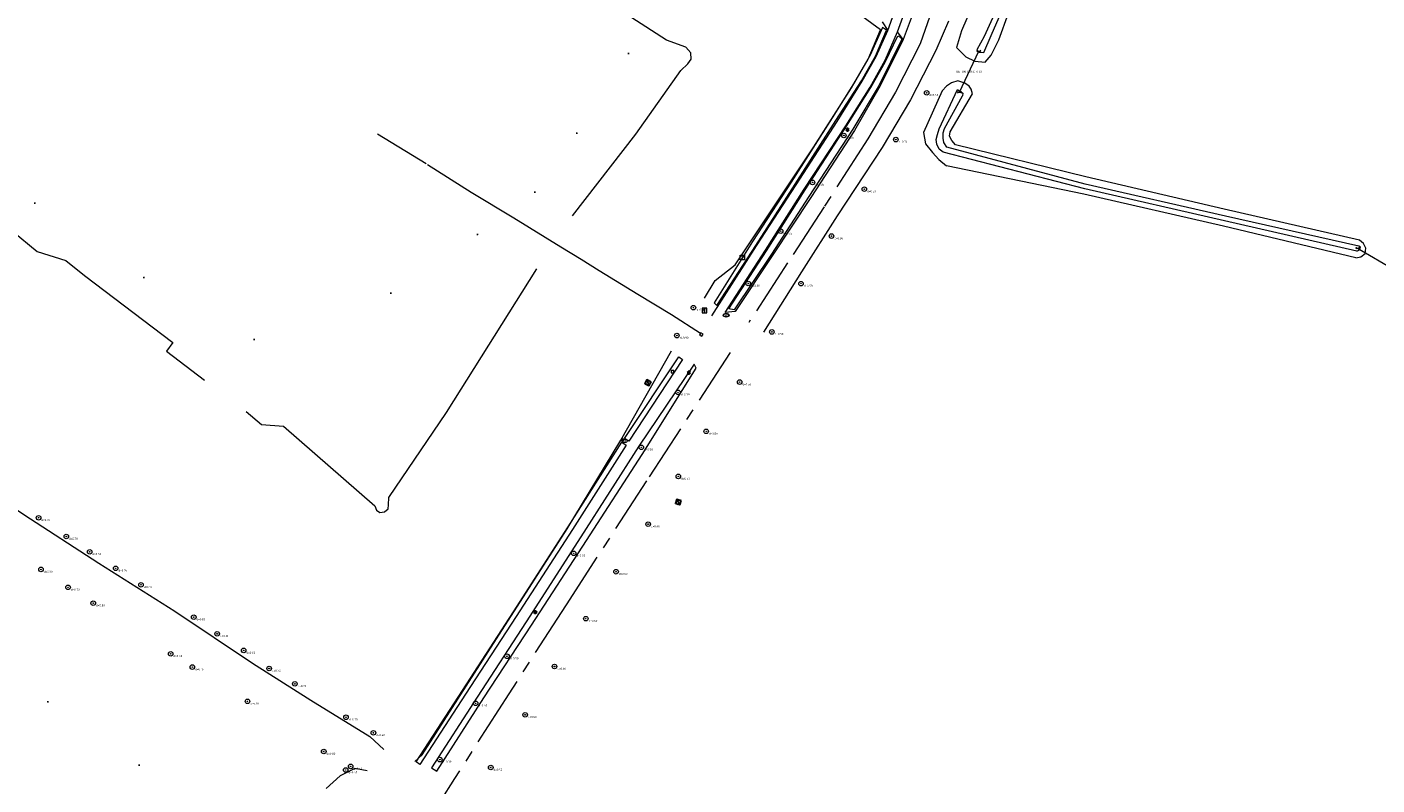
# Model space of a CAD drawing. Header units: metres. Extents: x 201324 to 204859, y 395661 to 398070.
# Tile 23 of 30: x 203638 to 203875, y 396041 to 396173. Entities that reach past the tile are written whole.
import ezdxf
from ezdxf.enums import TextEntityAlignment as Align

# ---------------------------------------------------------------- set-up
doc = ezdxf.new("R2010")
doc.units = ezdxf.units.M
doc.linetypes.add('AM-AS', pattern=[16, 10, -2, 2, -2])
for name, color, linetype, lineweight in [('B-ME-AM-AS_WEG-G', 10, 'AM-AS', 18), ('B-ME-GR-BOOM-S', 90, 'Continuous', 25), ('B-ME-GW-WATERGANG_SLOOT-G', 90, 'Continuous', 18), ('B-ME-IE-MEUBILAIR_WEGMEUBILAIR_LICHTMAST-S', 7, 'Continuous', 25), ('B-ME-IE-MEUBILAIR_WEGMEUBILAIR_PAAL-S', 7, 'Continuous', 25), ('B-ME-IE-MEUBILAIR_WEGMEUBILAIR_VERKEERSBORD-S', 7, 'Continuous', 25), ('B-ME-IE-TERREINAFSCHEIDING_KUNSTMATIG_MUUR-G', 90, 'IE-TERREINAFSCHEIDING-KUNSTMATIG-DICHT', 18), ('B-ME-IE-TERREINAFSCHEIDING_NATUURLIJK_HAAG-G', 60, 'IE-TERREINAFSCHEIDING-NATUURLIJK-HAAG', 18), ('B-ME-KL-DATA-S', 90, 'Continuous', 25), ('B-ME-KL-GAS_PUT-S', 30, 'Continuous', 25), ('B-ME-KL-WATER_KABELBED-S', 170, 'Continuous', 25), ('B-ME-KW-KUNSTWERK_DUIKER-S', 170, 'Continuous', 25), ('B-ME-OG-HOOGTEPUNT-S', 7, 'Continuous', 25), ('B-ME-RI-GWA_RIOOLPUT_INSPECTIEPUT-S', 30, 'Continuous', 25), ('B-ME-RI-HWA_KOLK-S', 150, 'Continuous', 25), ('B-ME-VH-KANTVERHARDING-G', 60, 'Continuous', 18), ('B-ME-VH-ONVERHARD-G', 252, 'Continuous', 18), ('B-ME-VH-VERHARDING_ASFALT-G', 252, 'Continuous', 18), ('B-ME-WH-DUIKER-G', 150, 'Continuous', 18), ('X-XX-AL-VERWIJZING-S', 7, 'Continuous', 25)]:
    doc.layers.add(name, color=color, linetype=linetype, lineweight=lineweight)
doc.styles.add('NLCS-ISO', font='txt', dxfattribs={"height": 1.8})
doc.styles.add('NLCS-ISO-ANNOTATIVE-T18', font='txt', dxfattribs={"height": 1.8})
doc.linetypes.add('IE-TERREINAFSCHEIDING-KUNSTMATIG-DICHT', pattern='A,8,-1,[82,NLCS.SHX,S=0.75,R=90,X=0,Y=0],-1', length=10)
doc.linetypes.add('IE-TERREINAFSCHEIDING-NATUURLIJK-HAAG', pattern='A,7,-1.5,[67,NLCS.SHX,S=0.75,R=45,X=0,Y=0],-1.5', length=10)

# ---------------------------------------------------------------- blocks, each defined once
blk = doc.blocks.new('SKW-DUIKER-SO')
at = {"color": 0, "linetype": 'ByBlock', "lineweight": 18}
for points in [[(-1.7, 0.8), (-0.8, 0), (-1.7, -0.8)], [(-0.8, 0), (0.8, 0)], [(1.7, 0.8), (0.8, 0), (1.7, -0.8)]]:
    blk.add_lwpolyline(points, dxfattribs=at)
blk = doc.blocks.new('SGR-BOOM_NUMMER-SO')
at = {"linetype": 'ByBlock', "lineweight": 18}
h = blk.add_hatch(color=0, dxfattribs=at)
h.dxf.hatch_style = 1
edge = h.paths.add_edge_path()
edge.add_arc((0, 0), 0.25, 0, 360)
at = {"color": 0, "linetype": 'ByBlock', "lineweight": 18}
for radius in [2, 0.25]:
    blk.add_circle((0, 0), radius, dxfattribs=at)
at = {"color": 0, "linetype": 'ByBlock', "lineweight": -2, "style": 'NLCS-ISO-ANNOTATIVE-T18'}
for tag, p in [('SOORT', (2.5, -2.8)), ('DIAMETER', (2.5, -5.3))]:
    blk.add_attdef(tag, p, '', height=1.8, dxfattribs=at)
blk = doc.blocks.new('B-SIE-WEG_LICHTMAST-SO')
at = {"color": 0, "linetype": 'ByBlock', "lineweight": -2}
for points in [[(-0.8, 0.4), (-1.5, 0.9)], [(-0.8, 0.3), (0.8, 0.3)], [(0, 0.9), (0, 1.8)], [(0.8, 0.4), (1.5, 0.9)], [(-0.8, -0.4), (-1.5, -0.9)], [(-0.8, -0.3), (0.8, -0.3)], [(0, -0.9), (0, -1.8)], [(0.8, -0.4), (1.5, -0.9)]]:
    blk.add_lwpolyline(points, dxfattribs=at)
blk.add_circle((0, 0), 0.875, dxfattribs=at)
at = {"color": 0, "linetype": 'ByBlock', "lineweight": -2, "style": 'NLCS-ISO-ANNOTATIVE-T18'}
blk.add_attdef('SYMBOOL', (2.5, -2.5), '', height=1.8, dxfattribs=at)
blk = doc.blocks.new('SOG-HOOGTEPUNT-SO')
for p, q in [((-0.5, 0), (0.5, 0)), ((0, 0.5), (0, -0.5))]:
    blk.add_line(p, q)
blk = doc.blocks.new('B-SRI-PUT_GWA-SO')
blk.add_line((-1.4, -1.4), (1.4, 1.4))
at = {"lineweight": -3, "flags": 128}
blk.add_lwpolyline([(2, -2), (2, 2), (-2, 2), (-2, -2)], close=True, dxfattribs=at)
at = {"lineweight": -3}
blk.add_circle((0, 0), 2, dxfattribs=at)
blk = doc.blocks.new('SIE-WEG_VERKEERSBORD_INFORMATIE-SO')
at = {"linetype": 'ByBlock', "lineweight": 18}
h = blk.add_hatch(color=0, dxfattribs=at)
h.dxf.hatch_style = 1
h.paths.add_polyline_path([(0.3, 0.5), (-0.8, 0.5), (-0.8, 0.2), (-0.3, 0.2), (-0.3, -1.6), (0.3, -1.6)])
h = blk.add_hatch(color=0, dxfattribs=at)
h.dxf.hatch_style = 1
edge = h.paths.add_edge_path()
edge.add_arc((0, 1.2), 0.373, 0, 360)
at = {"color": 0, "linetype": 'ByBlock', "lineweight": 18}
for points in [[(-2, -2), (2, -2), (2, 2), (-2, 2)], [(0.3, 0.5), (-0.8, 0.5), (-0.8, 0.2), (-0.3, 0.2), (-0.3, -1.6), (0.3, -1.6)]]:
    blk.add_lwpolyline(points, close=True, dxfattribs=at)
blk.add_circle((0, 1.2), 0.373, dxfattribs=at)
blk = doc.blocks.new('SKL-GAS_PUT-SO')
at = {"color": 0, "linetype": 'ByBlock', "lineweight": 18}
blk.add_ellipse((0, 0), major_axis=(2.5, 0), ratio=0.601255, dxfattribs=at)
at = {"color": 0, "linetype": 'ByBlock', "lineweight": 18, "style": 'NLCS-ISO'}
blk.add_text('gas', height=1.8, dxfattribs=at).set_placement((0.1, 0.3), align=Align.MIDDLE_CENTER)
blk = doc.blocks.new('SRI-KOLK-SO')
at = {"color": 0, "linetype": 'ByBlock', "lineweight": 18}
blk.add_lwpolyline([(-1.125, -1.125), (1.125, -1.125), (1.125, 1.125), (-1.125, 1.125)], close=True, dxfattribs=at)
at = {"color": 0, "linetype": 'ByBlock', "lineweight": 18, "style": 'NLCS-ISO'}
blk.add_text('k', height=1.5, dxfattribs=at).set_placement((0, 0), align=Align.MIDDLE_CENTER)
blk = doc.blocks.new('SIE-WEG_VERKEERSBORD-SO')
at = {"color": 0, "linetype": 'ByBlock', "lineweight": 18}
blk.add_lwpolyline([(-1.125, -1.125), (1.125, -1.125), (1.125, 1.125), (-1.125, 1.125)], close=True, dxfattribs=at)
at = {"color": 0, "linetype": 'ByBlock', "lineweight": 18, "style": 'NLCS-ISO'}
blk.add_text('vb', height=1.5, dxfattribs=at).set_placement((0, 0), align=Align.MIDDLE_CENTER)
blk = doc.blocks.new('SKL-WATER_BRANDKRAAN_BRANDPUT-SO')
at = {"color": 0, "linetype": 'ByBlock', "lineweight": 18}
blk.add_ellipse((0, 0), major_axis=(2.5, 0), ratio=0.54, dxfattribs=at)
at = {"color": 0, "linetype": 'ByBlock', "lineweight": 18, "style": 'NLCS-ISO'}
blk.add_text('bk', height=1.5, dxfattribs=at).set_placement((0.2, 0), align=Align.MIDDLE_CENTER)
blk = doc.blocks.new('SIE-WEG_PAAL_BETON')
for radius in [0.188, 0.0938]:
    blk.add_circle((0, 0), radius)
blk = doc.blocks.new('SKL-DATA_SIGNAAL_CAIKAST-SO')
at = {"color": 0, "linetype": 'ByBlock', "lineweight": 18}
for points in [[(-2, 2), (2, 2), (2, 1.68), (-2, 1.68)], [(-2, 1.52), (2, 1.52), (2, -2), (-2, -2)]]:
    blk.add_lwpolyline(points, close=True, dxfattribs=at)
at = {"color": 0, "linetype": 'ByBlock', "lineweight": 18, "style": 'NLCS-ISO'}
blk.add_text('cai', height=1.5, dxfattribs=at).set_placement((0, 0), align=Align.MIDDLE_CENTER)
blk = doc.blocks.new('SAL-VERWIJZING_TEKST-SO')
at = {"color": 0, "linetype": 'ByBlock', "lineweight": -2, "style": 'NLCS-ISO-ANNOTATIVE-T18'}
blk.add_attdef('TEKST', text='', height=1.8, dxfattribs=at).set_placement((0, 0), align=Align.MIDDLE_CENTER)

msp = doc.modelspace()

# ---------------------------------------------------------------- linework, layer by layer
at = {"layer": 'B-ME-AM-AS_WEG-G'}
for points in [[(203796.57, 396175.23, 14.36), (203794.86, 396170.4, 14.37), (203790.52, 396161.93, 14.35), (203785.69, 396153.72, 14.39), (203778, 396141.84, 14.41), (203771.61, 396131.99, 14.46), (203764.79, 396121.58, 14.43)], [(203699.72, 396154.62, 14.98), (203708.51, 396149.24, 15.12), (203716.16, 396144.41, 15.29), (203723.6, 396139.92, 15.38), (203731.85, 396134.83, 15.23), (203735.41, 396132.67, 15.18), (203738.55, 396130.68, 15.13), (203745.34, 396126.55, 15.07), (203751.25, 396122.96, 14.94), (203756.34, 396119.67, 14.33)], [(203761.56, 396116.32, 14.44), (203746.9, 396093.85, 14.46), (203732.8, 396072.12, 14.48), (203722.71, 396056.51, 14.57), (203713.24, 396041.68, 14.64), (203712.53, 396040.56, 14.69), (203708.58, 396034.37, 14.71)]]:
    msp.add_polyline3d(points, dxfattribs=at)
at = {"layer": 'B-ME-GW-WATERGANG_SLOOT-G'}
for points in [[(203757.06, 396125.81, 14.53), (203758.93, 396128.89, 14.23), (203762.44, 396131.67, 14.34), (203776.18, 396152.31, 14.23), (203782.82, 396162.65, 14.23), (203785.72, 396167.72, 14.18), (203787.88, 396172.83, 14.2), (203765.67, 396189.1, 13.88), (203745.5, 396204.4, 14.13), (203726.99, 396217.65, 14.06), (203707.57, 396232.49, 14.2), (203687.19, 396246.91, 13.72), (203670.09, 396259.08, 13.62), (203647.64, 396275.32, 13.73), (203628.01, 396289.19, 13.62)], [(203733.9, 396140.23, 14.72), (203744.98, 396154.58, 14.33), (203752.88, 396165.73, 14.19), (203754.1, 396166.88, 14.02), (203754.68, 396167.69, 14.13), (203754.67, 396168.81, 13.95), (203753.79, 396169.78, 14), (203750.39, 396171.03, 14.41), (203731.81, 396183.04, 14.66), (203720.09, 396187.97, 15.56), (203701.26, 396201.08, 15.47), (203692.37, 396208.53, 15.64), (203672.67, 396221.9, 15.97), (203656.37, 396232.81, 16.03), (203645.05, 396236.77, 15.96), (203637.36, 396243.18, 14.53)], [(203803.98, 396176.95, 14.2), (203802.07, 396172.66, 14.22), (203801.21, 396169.71, 14.1), (203802.84, 396168.08, 13.54), (203804.45, 396167.37, 13.32), (203806.24, 396167.16, 13.14), (203807.32, 396168.37, 13.15), (203808.64, 396171.07, 13.14), (203810.33, 396175.76, 13.03)], [(203808.1, 396176.18, 12.05), (203806.07, 396171.64, 11.94), (203804.79, 396169.31, 11.94), (203805.2, 396168.89, 12.09), (203806.02, 396168.86, 12.17), (203807.3, 396171.81, 12.09), (203809.09, 396175.97, 12.13)], [(203871.2, 396132.88, 13.17), (203872.11, 396133.05, 13.2), (203872.85, 396133.65, 13.17), (203872.95, 396134.56, 13.06), (203872.54, 396135.42, 12.98), (203871.88, 396135.97, 13.02), (203848.11, 396141.42, 12.91), (203823.91, 396147.09, 12.92), (203801.02, 396152.68, 12.88), (203800.37, 396153.42, 12.79), (203800, 396154.18, 12.87), (203800.1, 396154.97, 12.87), (203804.03, 396161.61, 13.12), (203803.79, 396162.45, 13.13), (203803.46, 396162.96, 13.22), (203802.66, 396163.48, 13.28), (203801.45, 396163.9, 13.52), (203800.33, 396163.57, 13.5), (203799.46, 396162.98, 13.56), (203798.7, 396162.13, 13.66), (203795.41, 396154.87, 13.73), (203795.76, 396152.84, 13.05), (203796.99, 396151.36, 12.91), (203798.1, 396150.09, 12.92), (203799.48, 396148.99, 12.95)], [(203871.42, 396134.06, 12.05), (203848.2, 396139.36, 12.05), (203823.69, 396144.98, 11.94), (203798.9, 396151.38, 12.02), (203798.16, 396151.94, 11.97), (203797.75, 396152.79, 12.05), (203797.68, 396153.61, 12.14), (203797.87, 396154.47, 12.08), (203798.16, 396155.48, 12.03), (203801.42, 396162.35, 12.05), (203802.32, 396161.72, 11.97), (203802.26, 396161.26, 11.94)], [(203871.42, 396134.06, 12.05), (203871.86, 396134.3, 12.18), (203872.04, 396134.73, 12.23), (203871.76, 396134.91, 12.12), (203848.39, 396140.19, 11.94), (203823.76, 396145.82, 11.89), (203799.51, 396152.27, 12.11), (203798.99, 396153.12, 12.08), (203798.87, 396153.88, 12.03), (203798.86, 396154.81, 11.94), (203799.14, 396155.56, 11.93), (203802.26, 396161.26, 11.94)], [(203531.47, 396145.13, 14.62), (203535.91, 396151.59, 14.62), (203536.27, 396151.81, 14.67), (203536.67, 396151.97, 14.7), (203537.09, 396152.05, 14.72), (203537.52, 396152.06, 14.71), (203537.94, 396151.99, 14.68), (203538.35, 396151.86, 14.64), (203538.72, 396151.65, 14.57), (203539.05, 396151.38, 14.5), (203550.8, 396143.86, 14.54), (203564.42, 396134.91, 14.57), (203582.07, 396123.74, 14.63), (203597.01, 396114.22, 14.77), (203610.06, 396105.46, 14.72), (203623.79, 396097.19, 14.82), (203637.71, 396087.92, 14.81), (203650.84, 396079.37, 14.91), (203664.2, 396070.97, 14.73), (203677.81, 396061.87, 14.8), (203688.01, 396055.41, 14.79), (203698.36, 396049.02, 14.76), (203700.84, 396046.74, 14.71)], [(203871.2, 396132.88, 13.17), (203848.02, 396138.44, 12.79), (203823.54, 396144.02, 12.91), (203799.48, 396148.99, 12.95)], [(203626.84, 396144.85, 14.17), (203640.06, 396134, 14.14), (203645.06, 396132.43, 14.67), (203648.38, 396129.8, 14.72), (203663.84, 396118.04, 15.61)], [(203676.71, 396105.94, 15.06), (203679.38, 396103.69, 14.99), (203683.26, 396103.4, 14.97), (203699.27, 396089.43, 14.1), (203699.53, 396088.69, 14.03), (203700.11, 396088.3, 13.87), (203700.94, 396088.4, 13.97), (203701.56, 396088.94, 14.01), (203701.66, 396089.63, 14.04), (203701.71, 396090.88, 14.09), (203711.82, 396105.81, 14.15), (203727.64, 396130.94, 14.61)], [(203706.28, 396044.68, 14.39), (203707.57, 396045.82, 14.31), (203720.58, 396066.16, 14.36), (203732.96, 396085.42, 14.29), (203742.39, 396100.93, 14.29), (203751.24, 396116.59, 14.46)], [(203697.93, 396043.04, 14.82), (203695.73, 396043.43, 14.77), (203693.17, 396042.15, 14.65), (203690.72, 396039.9, 14.57)]]:
    msp.add_polyline3d(points, dxfattribs=at)
at = {"layer": 'B-ME-IE-TERREINAFSCHEIDING_KUNSTMATIG_MUUR-G'}
msp.add_polyline3d([(203663.85, 396118.04, 15.69), (203662.74, 396116.55, 15.76), (203669.4, 396111.48, 15.77)], dxfattribs=at)
at = {"layer": 'B-ME-IE-TERREINAFSCHEIDING_NATUURLIJK_HAAG-G'}
for points in [[(203759.22, 396124.51, 14.39), (203766.04, 396135.04, 14.36), (203772.95, 396145.8, 14.29), (203780.04, 396156.93, 14.26), (203784.55, 396163.91, 14.2), (203786.99, 396168.23, 14.2), (203788.97, 396172.77, 14.15), (203788.22, 396173.23, 14.13), (203786.06, 396168.41, 14.16), (203783.47, 396163.82, 14.18), (203779.41, 396157.44, 14.26), (203772.21, 396146.14, 14.23), (203765.48, 396135.74, 14.28), (203758.71, 396124.99, 14.45)], [(203791.66, 396171.21, 14.2), (203787.68, 396163.12, 14.23), (203783.03, 396155.4, 14.28), (203775.32, 396143.66, 14.31), (203768.78, 396133.54, 14.35), (203762.24, 396123.75, 14.43), (203761.33, 396123.93, 14.41), (203767.91, 396134.12, 14.4), (203774.68, 396144.81, 14.31), (203781.94, 396155.97, 14.27), (203786.21, 396162.73, 14.2), (203788.72, 396167.18, 14.21), (203790.92, 396171.78, 14.17), (203791.34, 396171.54, 14.24)], [(203753.16, 396115.06, 14.38), (203743.76, 396100.78, 14.36), (203742.99, 396101.24, 14.29), (203752.54, 396115.54, 14.45)], [(203755.21, 396114.27, 14.41), (203745.54, 396099.9, 14.49), (203735.34, 396084, 14.43), (203725.75, 396069.14, 14.45), (203717.17, 396055.94, 14.57), (203709.21, 396043.57, 14.54), (203710.13, 396042.94, 14.56), (203718.35, 396055.78, 14.52), (203726.72, 396068.55, 14.47), (203736.34, 396083.37, 14.42), (203746.09, 396098.44, 14.43), (203755.55, 396113.57, 14.41)], [(203743.28, 396100.09, 14.36), (203733.9, 396085.3, 14.37), (203724.04, 396070.03, 14.39), (203715.16, 396056.43, 14.43), (203707.16, 396044.14, 14.38), (203706.52, 396044.57, 14.16), (203714.6, 396057.07, 14.29), (203723.56, 396070.86, 14.28), (203733.14, 396085.77, 14.29), (203742.54, 396100.61, 14.3)]]:
    msp.add_polyline3d(points, close=True, dxfattribs=at)
at = {"layer": 'B-ME-VH-KANTVERHARDING-G'}
for points in [[(203760.69, 396123.33, 14.37), (203767.75, 396134.24, 14.35), (203774.54, 396144.89, 14.29), (203781.8, 396156.03, 14.26), (203786.08, 396162.79, 14.2), (203788.7, 396167.54, 14.2), (203790.89, 396172.5, 14.2), (203792.25, 396176.35, 14.21), (203793.25, 396180.3, 14.2), (203794.06, 396185.91, 14.23), (203794.39, 396191.56, 14.24), (203794.24, 396197.22, 14.23), (203793.13, 396212.61, 14.24), (203792.36, 396223.82, 14.23), (203791.29, 396239.1, 14.2), (203790.36, 396252.26, 14.19), (203789.4, 396265.39, 14.18), (203788.36, 396280.49, 14.19), (203787.31, 396296.04, 14.17), (203786.32, 396310.15, 14.28), (203785.18, 396326.69, 14.38), (203785.4, 396341.9, 14.44), (203785.59, 396346.29, 14.45)], [(203758.3, 396122.74, 14.37), (203766.16, 396134.99, 14.32), (203773.1, 396145.7, 14.28), (203780.28, 396156.78, 14.24), (203784.68, 396163.83, 14.17), (203787.13, 396168.17, 14.17), (203789.16, 396172.72, 14.17), (203790.6, 396176.64, 14.19)], [(203791.86, 396171.12, 14.24), (203790.89, 396172.5, 14.2)], [(203762.43, 396123.49, 14.37), (203760.69, 396123.33, 14.37)]]:
    msp.add_polyline3d(points, dxfattribs=at)
at = {"layer": 'B-ME-VH-ONVERHARD-G'}
msp.add_polyline3d([(203788.19, 396174.21, 14.13), (203789.16, 396172.72, 14.17)], dxfattribs=at)
at = {"layer": 'B-ME-VH-VERHARDING_ASFALT-G'}
for points in [[(203791.83, 396275.72, 14.23), (203792.69, 396263.71, 14.29), (203793.1, 396259.13, 14.3), (203793.31, 396256.52, 14.47), (203793.59, 396252.24, 14.45), (203793.74, 396249.65, 14.36), (203794.67, 396236.09, 14.32), (203795.65, 396221.12, 14.36), (203796.28, 396209.8, 14.3), (203796.88, 396198.56, 14.31), (203796.77, 396192.54, 14.28), (203796.13, 396186.55, 14.26), (203794.94, 396180.65, 14.23), (203793.61, 396175.81, 14.21), (203791.86, 396171.12, 14.25), (203787.83, 396163.03, 14.24), (203783.36, 396155.19, 14.28), (203775.67, 396143.47, 14.31), (203769.01, 396133.42, 14.37), (203762.43, 396123.49, 14.37)], [(203799.83, 396174.33, 14.49), (203797.59, 396169.2, 14.42), (203793.14, 396160.56, 14.36), (203788.18, 396152.2, 14.31), (203780.31, 396140.25, 14.29), (203774.05, 396130.45, 14.34), (203767.38, 396119.89, 14.36)]]:
    msp.add_polyline3d(points, dxfattribs=at)
at = {"layer": 'B-ME-WH-DUIKER-G'}
for points in [[(203801.75, 396161.89, 11.72), (203805.13, 396169.12, 11.77)], [(203871.54, 396134.61, 11.56), (203878.1, 396130.73, 11.61)]]:
    msp.add_polyline3d(points, dxfattribs=at)

# ---------------------------------------------------------------- block references
at = {"layer": 'B-ME-GR-BOOM-S', "xscale": 0.2, "yscale": 0.2, "zscale": 0.2}
for p, values in [((203795.99, 396161.79, 14.44), {'SOORT': 'd=0.60'}), ((203781.47, 396154.33, 14.43), {'SOORT': 'd=0.5'}), ((203790.58, 396153.6, 14.35), {'SOORT': 'd=0.70'}), ((203775.98, 396146.1, 14.39), {'SOORT': 'd=0.35'}), ((203785.06, 396144.92, 14.41), {'SOORT': 'd=0.50'}), ((203770.4, 396137.57, 14.45), {'SOORT': 'd=0.35'}), ((203779.3, 396136.7, 14.38), {'SOORT': 'd=0.50'}), ((203764.71, 396128.39, 14.5), {'SOORT': 'd=0.30'}), ((203773.95, 396128.37, 14.36), {'SOORT': 'd=0.50'}), ((203755.1, 396124.16, 14.67), {'SOORT': 'd=0.90'}), ((203752.2, 396119.27, 14.68), {'SOORT': 'd=0.90'}), ((203768.84, 396119.91, 14.54), {'SOORT': 'd=0.50'}), ((203763.2, 396111.12, 14.55), {'SOORT': 'd=0.50'}), ((203752.39, 396109.33, 14.58), {'SOORT': 'd=0.30'}), ((203757.34, 396102.49, 14.43), {'SOORT': 'd=0.50'}), ((203745.96, 396099.69, 14.64), {'SOORT': 'd=0.50'}), ((203752.46, 396094.6, 14.42), {'SOORT': 'd=0.50'}), ((203640.3, 396087.35, 14.91), {'SOORT': 'd=0.70'}), ((203747.16, 396086.23, 14.38), {'SOORT': 'd=0.40'}), ((203645.16, 396084.07, 14.82), {'SOORT': 'd=0.70'}), ((203649.26, 396081.38, 14.95), {'SOORT': 'd=0.60'}), ((203734.1, 396081.12, 14.62), {'SOORT': 'd=0.50'}), ((203640.72, 396078.3, 15.12), {'SOORT': 'd=0.90'}), ((203653.81, 396078.49, 14.86), {'SOORT': 'd=0.70'}), ((203741.54, 396077.9, 14.56), {'SOORT': 'd=0.50'}), ((203645.47, 396075.16, 15.11), {'SOORT': 'd=0.70'}), ((203658.26, 396075.61, 14.68), {'SOORT': 'd=0.10'}), ((203649.89, 396072.39, 15.14), {'SOORT': 'd=0.80'}), ((203667.5, 396069.94, 14.81), {'SOORT': 'd=0.80'}), ((203736.23, 396069.67, 14.44), {'SOORT': 'd=0.50'}), ((203671.61, 396067.02, 14.64), {'SOORT': 'd=0.10'}), ((203663.46, 396063.51, 15.04), {'SOORT': 'd=0.90'}), ((203676.26, 396064.11, 14.9), {'SOORT': 'd=0.80'}), ((203722.4, 396063.09, 14.62), {'SOORT': 'd=0.50'}), ((203667.26, 396061.19, 15.03), {'SOORT': 'd=0.10'}), ((203680.72, 396060.95, 14.87), {'SOORT': 'd=0.70'}), ((203730.74, 396061.3, 14.48), {'SOORT': 'd=0.50'}), ((203685.22, 396058.25, 14.8), {'SOORT': 'd=0.70'}), ((203676.92, 396055.19, 14.94), {'SOORT': 'd=0.40'}), ((203716.91, 396054.85, 14.68), {'SOORT': 'd=0.40'}), ((203725.6, 396052.83, 14.49), {'SOORT': 'd=0.50'}), ((203694.2, 396052.4, 14.93), {'SOORT': 'd=0.70'}), ((203699, 396049.67, 14.66), {'SOORT': 'd=0.40'}), ((203690.29, 396046.41, 15.11), {'SOORT': 'd=0.80'}), ((203695.01, 396043.79, 14.99), {'SOORT': 'd=0.40'}), ((203710.65, 396044.99, 14.62), {'SOORT': 'd=0.30'}), ((203719.57, 396043.6, 14.6), {'SOORT': 'd=0.50'}), ((203694.14, 396043.16, 14.82), {'SOORT': 'd=0.40'})]:
    msp.add_blockref('SGR-BOOM_NUMMER-SO', p, dxfattribs=at).add_auto_attribs(values)
at = {"layer": 'B-ME-IE-MEUBILAIR_WEGMEUBILAIR_LICHTMAST-S', "xscale": 0.2, "yscale": 0.2, "zscale": 0.2}
for p in [(203782.1, 396155.34, 14.38), (203754.29, 396112.77, 14.5), (203727.38, 396070.83, 14.46)]:
    msp.add_blockref('B-SIE-WEG_LICHTMAST-SO', p, dxfattribs=at)
at = {"layer": 'B-ME-IE-MEUBILAIR_WEGMEUBILAIR_PAAL-S'}
msp.add_blockref('SIE-WEG_PAAL_BETON', (203742.66, 396101, 14.3), dxfattribs=at)
at = {"layer": 'B-ME-IE-MEUBILAIR_WEGMEUBILAIR_VERKEERSBORD-S', "xscale": 0.2, "yscale": 0.2, "zscale": 0.2}
for name, p in [('SIE-WEG_VERKEERSBORD_INFORMATIE-SO', (203757.05, 396123.68, 14.46)), ('SIE-WEG_VERKEERSBORD-SO', (203751.42, 396112.95, 14.42))]:
    msp.add_blockref(name, p, dxfattribs=at)
at = {"layer": 'B-ME-KL-DATA-S', "xscale": 0.2, "yscale": 0.2, "zscale": 0.2}
msp.add_blockref('SKL-DATA_SIGNAAL_CAIKAST-SO', (203763.67, 396132.94, 14.3), dxfattribs=at)
at = {"layer": 'B-ME-KL-GAS_PUT-S', "xscale": 0.2, "yscale": 0.2, "zscale": 0.2}
for p in [(203760.84, 396122.85, 14.36), (203760.84, 396122.81, 14.35)]:
    msp.add_blockref('SKL-GAS_PUT-SO', p, dxfattribs=at)
at = {"layer": 'B-ME-KL-WATER_KABELBED-S', "xscale": 0.2, "yscale": 0.2, "zscale": 0.2}
msp.add_blockref('SKL-WATER_BRANDKRAAN_BRANDPUT-SO', (203743.04, 396100.81, 14.33), dxfattribs=at)
at = {"layer": 'B-ME-KW-KUNSTWERK_DUIKER-S', "xscale": 0.2, "yscale": 0.2, "zscale": 0.2}
for p in [(203805.13, 396169.12, 11.77), (203801.75, 396161.89, 11.72), (203871.54, 396134.61, 11.56)]:
    msp.add_blockref('SKW-DUIKER-SO', p, dxfattribs=at)
at = {"layer": 'B-ME-OG-HOOGTEPUNT-S', "xscale": 0.2, "yscale": 0.2, "zscale": 0.2}
for p in [(203743.73, 396168.68, 15.02), (203734.64, 396154.7, 15.27), (203727.27, 396144.39, 15.37), (203639.63, 396142.49, 15.57), (203717.23, 396136.99, 15.54), (203658.77, 396129.43, 15.66), (203702.08, 396126.7, 15.68), (203678.08, 396118.59, 15.57), (203641.95, 396055.12, 14.75), (203657.95, 396044.02, 14.74)]:
    msp.add_blockref('SOG-HOOGTEPUNT-SO', p, dxfattribs=at)
at = {"layer": 'B-ME-RI-GWA_RIOOLPUT_INSPECTIEPUT-S', "xscale": 0.2, "yscale": 0.2, "zscale": 0.2}
for p, rotation in [((203747.13, 396111.01, 13.98), 63.19819074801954), ((203752.45, 396090.09, 14.29), 72.95169488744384)]:
    msp.add_blockref('B-SRI-PUT_GWA-SO', p, dxfattribs=dict(at, rotation=rotation))
at = {"layer": 'B-ME-RI-HWA_KOLK-S', "xscale": 0.2, "yscale": 0.2, "zscale": 0.2, "rotation": 63.69763777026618}
msp.add_blockref('SRI-KOLK-SO', (203756.48, 396119.44, 14.31), dxfattribs=at)
at = {"layer": 'X-XX-AL-VERWIJZING-S', "xscale": 0.2, "yscale": 0.2, "zscale": 0.2}
msp.add_blockref('SAL-VERWIJZING_TEKST-SO', (203803.44, 396165.51, 11.74), dxfattribs=at).add_auto_attribs({'TEKST': 'BETON ROND 0.30'})

doc.saveas('drawing.dxf')
